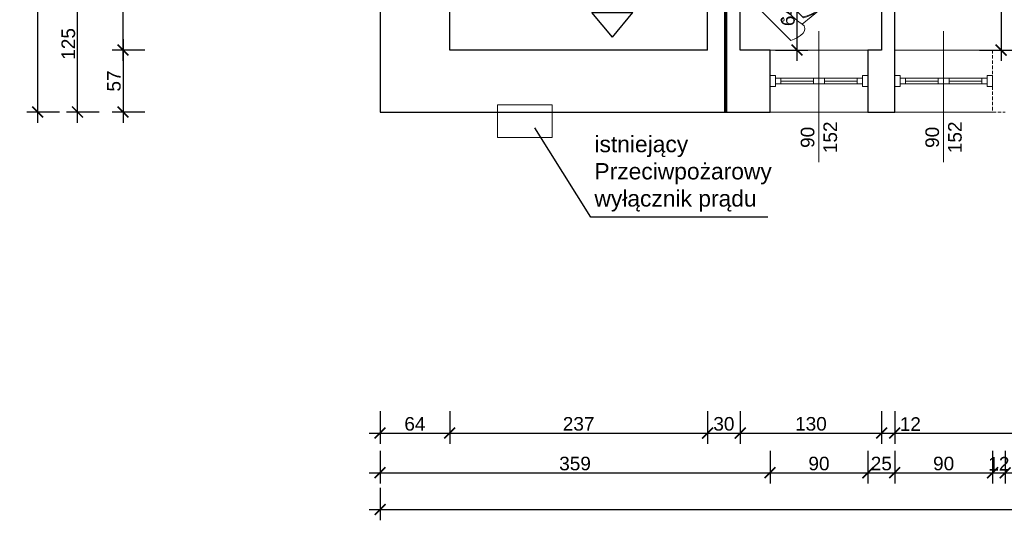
# Model space of a CAD drawing. Header units: millimetres. Extents: x 2709036 to 2756280, y 168165 to 192362.
# Tile 43 of 192: x 2713859 to 2714764, y 185385 to 185845. Entities that reach past the tile are written whole.
import ezdxf

# ---------------------------------------------------------------- set-up
doc = ezdxf.new("R2010")
doc.units = ezdxf.units.MM
doc.header["$MEASUREMENT"] = 0
doc.set_wipeout_variables(frame=1)
doc.linetypes.add('ACAD_ISO03W100', pattern=[30, 12, -18])
doc.linetypes.add('HIDDEN2', pattern=[4.7625, 3.175, -1.5875])
for name, color, linetype, lineweight in [('2 - LINIA WIDOKOWA', 251, 'Continuous', 13), ('__MAZ_EKSP_PROJ', 3, 'Continuous', 0), ('__MAZ_OPIS_STOLARKA', 7, 'Continuous', 0), ('__MAZ_SCHODY', 7, 'Continuous', 0), ('__MAZ_STOLARKA OKIENNA', 7, 'Continuous', 9), ('__MAZ_WYMIARY', 7, 'Continuous', 9), ('__MAZ_ŚCIANY ISTNIEJĄCE', 7, 'Continuous', 30), ('Meble i wyposażenie', 8, 'Continuous', 5)]:
    doc.layers.add(name, color=color, linetype=linetype, lineweight=lineweight)
doc.layers.add('6 - OPISY', color=7, linetype='Continuous')
doc.styles.add('Arial', font='arial.ttf')
doc.styles.add('Dimensions', font='arial.ttf')
doc.styles.get("Standard").update_dxf_attribs({"font": 'arial.ttf'})
doc.styles.add('styl1', font='arial.ttf')
doc.dimstyles.new('100', dxfattribs={"dimtxt": 10, "dimasz": 10, "dimexe": 18, "dimexo": 15, "dimgap": 9, "dimtad": 1, "dimdec": 1, "dimrnd": 0.5, "dimdsep": 46, "dimtxsty": 'Dimensions', "dimblk": 'ARCHTICK', "dimcen": 9, "dimdle": 10, "dimadec": 1, "dimazin": 2, "dimtfac": 1, "dimtdec": 4, "dimtofl": 0, "dimtmove": 2, "dimatfit": 3, "dimfxl": 1, "dimtolj": 1, "dimtzin": 0, "dimarcsym": 0})

# ---------------------------------------------------------------- blocks, each defined once
blk = doc.blocks.new('WC DP')
at = {"color": 0, "lineweight": -2, "ltscale": 14728.445072}
blk.add_wipeout([(-188.9, -40.9), (-202.4, -71.6), (-212.1, -103.8), (-218, -136.8), (-220, -170.4), (-214.9, -193.1), (-200.5, -211.4), (-179.6, -221.8), (-156.3, -222.3), (-117.6, -215.4), (-78.5, -210.5), (-39.3, -207.6), (0, -206.6), (39.3, -207.6), (78.5, -210.5), (117.6, -215.4), (156.3, -222.3), (179.6, -221.8), (200.5, -211.4), (214.9, -193.1), (220, -170.4), (218, -136.8), (212.1, -103.8), (202.4, -71.6), (188.9, -40.9)], dxfattribs=at).dxf.layer = 'Meble i wyposażenie'
at = {"layer": 'Meble i wyposażenie', "color": 0, "lineweight": -2}
for p, q in [((-202.4, -71.6), (-212.1, -103.8)), ((-188.9, -40.9), (-202.4, -71.6)), ((188.9, -40.9), (-188.9, -40.9)), ((202.4, -71.6), (188.9, -40.9)), ((212.1, -103.8), (202.4, -71.6)), ((-212.1, -103.8), (-218, -136.8)), ((218, -136.8), (212.1, -103.8))]:
    blk.add_line(p, q, dxfattribs=at)
blk.add_circle((0, -123.5), 15, dxfattribs=at)
at = {"color": 0, "lineweight": -2, "ltscale": 9083.641401}
blk.add_wipeout([(-122.1, -271.6), (122.1, -271.6), (143.3, -309.5), (160, -349.5), (171.9, -391.1), (179, -433.9), (156.3, -222.3), (117.6, -215.4), (78.5, -210.5), (39.3, -207.6), (0, -206.6), (-39.3, -207.6), (-78.5, -210.5), (-117.6, -215.4), (-156.3, -222.3), (-179, -433.9), (-171.9, -391.1), (-160, -349.5), (-143.3, -309.5)], dxfattribs=at).dxf.layer = 'Meble i wyposażenie'
at = {"layer": 'Meble i wyposażenie', "color": 0, "lineweight": -2}
for p, q in [((-218, -136.8), (-220, -170.4)), ((-220, -170.4), (-214.9, -193.1)), ((214.9, -193.1), (220, -170.4)), ((220, -170.4), (218, -136.8)), ((-214.9, -193.1), (-200.5, -211.4)), ((200.5, -211.4), (214.9, -193.1))]:
    blk.add_line(p, q, dxfattribs=at)
at = {"color": 0, "lineweight": -2, "ltscale": 8188.801298}
blk.add_wipeout([(123.5, -636.5), (149.4, -598.7), (165.6, -559.3), (176, -518.3), (180.5, -476.2), (179, -433.9), (171.6, -389.9), (159, -347), (141.5, -306), (117.1, -263.7), (-117.1, -263.7), (-141.5, -306), (-159, -347), (-171.6, -389.9), (-179, -433.9), (-180.5, -476.2), (-176, -518.3), (-165.6, -559.3), (-149.4, -598.7), (-123.5, -636.5), (-88, -665.9), (-45.7, -684.5), (0, -690.9), (45.7, -684.5), (88, -665.9)], dxfattribs=at).dxf.layer = 'Meble i wyposażenie'
at = {"layer": 'Meble i wyposażenie', "color": 0, "lineweight": -2}
for p, q in [((-200.5, -211.4), (-179.6, -221.8)), ((-179.6, -221.8), (-156.3, -222.3)), ((-156.3, -222.3), (-179, -433.9)), ((156.3, -222.3), (179.6, -221.8)), ((179, -433.9), (156.3, -222.3)), ((179.6, -221.8), (200.5, -211.4)), ((-160, -349.5), (-171.9, -391.1)), ((-151.5, -349.7), (-163.8, -391.6)), ((-143.3, -309.5), (-160, -349.5)), ((-134.3, -309.5), (-151.5, -349.7)), ((-122.1, -271.6), (-143.3, -309.5)), ((-112.5, -271.6), (-134.3, -309.5)), ((122.1, -271.6), (-122.1, -271.6)), ((134.3, -309.5), (112.5, -271.6)), ((143.3, -309.5), (122.1, -271.6)), ((151.5, -349.7), (134.3, -309.5)), ((160, -349.5), (143.3, -309.5)), ((163.8, -391.6), (151.5, -349.7)), ((171.9, -391.1), (160, -349.5)), ((-179, -433.9), (-180.6, -476.2)), ((-171.9, -391.1), (-179, -433.9)), ((-171, -434.7), (-172.5, -475.9)), ((-163.8, -391.6), (-171, -434.7)), ((171, -434.7), (163.8, -391.6)), ((172.5, -475.9), (171, -434.7)), ((179, -433.9), (171.9, -391.1)), ((180.6, -476.2), (179, -433.9)), ((-180.6, -476.2), (-176.1, -518.3)), ((-176.1, -518.3), (-165.7, -559.3)), ((-172.5, -475.9), (-168.1, -516.9)), ((-168.1, -516.9), (-158, -556.8)), ((158, -556.8), (168.1, -516.9)), ((165.7, -559.3), (176.1, -518.3)), ((168.1, -516.9), (172.5, -475.9)), ((176.1, -518.3), (180.6, -476.2)), ((-165.7, -559.3), (-149.5, -598.5)), ((-158, -556.8), (-142.3, -594.9)), ((-149.5, -598.5), (-123.5, -636.5)), ((-142.3, -594.9), (-117.5, -631.1)), ((-117.5, -631.1), (-83.7, -659.1)), ((83.7, -659.1), (117.5, -631.1)), ((117.5, -631.1), (142.3, -594.9)), ((123.5, -636.5), (149.5, -598.5)), ((142.3, -594.9), (158, -556.8)), ((149.5, -598.5), (165.7, -559.3)), ((-123.5, -636.5), (-88, -665.9)), ((-88, -665.9), (-45.7, -684.5)), ((-83.7, -659.1), (-43.5, -676.8)), ((-45.7, -684.5), (0, -690.9)), ((-43.5, -676.8), (0, -682.8)), ((0, -682.8), (43.5, -676.8)), ((0, -690.9), (45.7, -684.5)), ((43.5, -676.8), (83.7, -659.1)), ((45.7, -684.5), (88, -665.9)), ((88, -665.9), (123.5, -636.5))]:
    blk.add_line(p, q, dxfattribs=at)
blk.add_ellipse((0, -988.7), major_axis=(785, 0), ratio=0.9963, start_param=1.370375, end_param=1.771221, dxfattribs=at)
blk = doc.blocks.new('*U10')
at = {"layer": '6 - OPISY'}
for p, q in [((-12.5, 15), (12.5, 15)), ((0, 0), (-12.5, 15)), ((0, 0), (12.5, 15))]:
    blk.add_line(p, q, dxfattribs=at)
blk.add_attdef('KOTAWYS', (5, 25), '', height=10, dxfattribs=at)
blk = doc.blocks.new('_ArchTick')
at = {"color": 0, "linetype": 'ByBlock', "const_width": 0.15}
blk.add_lwpolyline([(-0.5, -0.5), (0.5, 0.5)], dxfattribs=at)
blk = doc.blocks.new('*D155')
at = {"layer": '__MAZ_WYMIARY', "color": 0, "lineweight": -2}
for p, q in [((2714190.68, 185415.16), (2714190.68, 185385.16)), ((2716989.68, 185415.16), (2716989.68, 185385.16)), ((2714180.68, 185395.16), (2716999.68, 185395.16))]:
    blk.add_line(p, q, dxfattribs=at)
at = {"layer": 'Defpoints', "color": 0, "lineweight": 30}
for p in [(2714190.68, 185760.55), (2716989.68, 185760.55), (2716989.68, 185395.16)]:
    blk.add_point(p, dxfattribs=at)
at = {"layer": '__MAZ_WYMIARY', "color": 0, "lineweight": -2, "xscale": 10, "yscale": 10, "zscale": 10, "rotation": 180}
blk.add_blockref('_ArchTick', (2714190.68, 185395.16), dxfattribs=at)
at = {"layer": '__MAZ_WYMIARY', "color": 0, "lineweight": -2, "xscale": 10, "yscale": 10, "zscale": 10}
blk.add_blockref('_ArchTick', (2716989.68, 185395.16), dxfattribs=at)
at = {"layer": '__MAZ_WYMIARY', "color": 0, "lineweight": 5, "insert": (2715590.18, 185403.55), "char_height": 12.5, "attachment_point": 5, "style": 'Arial'}
blk.add_mtext('\\A1;2799', dxfattribs=at)
blk = doc.blocks.new('*D167')
at = {"layer": '__MAZ_WYMIARY', "color": 0, "lineweight": -2}
for p, q in [((2714190.68, 185485.39), (2714190.68, 185455.39)), ((2714254.68, 185485.39), (2714254.68, 185455.39)), ((2714180.68, 185465.39), (2714264.68, 185465.39))]:
    blk.add_line(p, q, dxfattribs=at)
at = {"layer": 'Defpoints', "color": 0, "lineweight": 30}
for p in [(2714254.68, 185817.55), (2714190.68, 185760.55), (2714254.68, 185465.39)]:
    blk.add_point(p, dxfattribs=at)
at = {"layer": '__MAZ_WYMIARY', "color": 0, "lineweight": -2, "xscale": 10, "yscale": 10, "zscale": 10, "rotation": 180}
blk.add_blockref('_ArchTick', (2714190.68, 185465.39), dxfattribs=at)
at = {"layer": '__MAZ_WYMIARY', "color": 0, "lineweight": -2, "xscale": 10, "yscale": 10, "zscale": 10}
blk.add_blockref('_ArchTick', (2714254.68, 185465.39), dxfattribs=at)
at = {"layer": '__MAZ_WYMIARY', "color": 0, "lineweight": 5, "insert": (2714222.68, 185473.78), "char_height": 12.5, "attachment_point": 5, "style": 'Arial'}
blk.add_mtext('\\A1;64', dxfattribs=at)
blk = doc.blocks.new('*D168')
at = {"layer": '__MAZ_WYMIARY', "color": 0, "lineweight": -2}
for p, q in [((2714254.68, 185485.39), (2714254.68, 185455.39)), ((2714491.68, 185485.39), (2714491.68, 185455.39)), ((2714244.68, 185465.39), (2714501.68, 185465.39))]:
    blk.add_line(p, q, dxfattribs=at)
at = {"layer": 'Defpoints', "color": 0, "lineweight": 30}
for p in [(2714254.68, 185817.55), (2714491.68, 185817.55), (2714491.68, 185465.39)]:
    blk.add_point(p, dxfattribs=at)
at = {"layer": '__MAZ_WYMIARY', "color": 0, "lineweight": -2, "xscale": 10, "yscale": 10, "zscale": 10, "rotation": 180}
blk.add_blockref('_ArchTick', (2714254.68, 185465.39), dxfattribs=at)
at = {"layer": '__MAZ_WYMIARY', "color": 0, "lineweight": -2, "xscale": 10, "yscale": 10, "zscale": 10}
blk.add_blockref('_ArchTick', (2714491.68, 185465.39), dxfattribs=at)
at = {"layer": '__MAZ_WYMIARY', "color": 0, "lineweight": 5, "insert": (2714373.18, 185473.78), "char_height": 12.5, "attachment_point": 5, "style": 'Arial'}
blk.add_mtext('\\A1;237', dxfattribs=at)
blk = doc.blocks.new('*D169')
at = {"layer": '__MAZ_WYMIARY', "color": 0, "lineweight": -2}
for p, q in [((2714491.68, 185485.39), (2714491.68, 185455.39)), ((2714521.68, 185485.39), (2714521.68, 185455.39)), ((2714481.68, 185465.39), (2714531.68, 185465.39))]:
    blk.add_line(p, q, dxfattribs=at)
at = {"layer": 'Defpoints', "color": 0, "lineweight": 30}
for p in [(2714491.68, 185817.55), (2714521.68, 185817.55), (2714521.68, 185465.39)]:
    blk.add_point(p, dxfattribs=at)
at = {"layer": '__MAZ_WYMIARY', "color": 0, "lineweight": -2, "xscale": 10, "yscale": 10, "zscale": 10, "rotation": 180}
blk.add_blockref('_ArchTick', (2714491.68, 185465.39), dxfattribs=at)
at = {"layer": '__MAZ_WYMIARY', "color": 0, "lineweight": -2, "xscale": 10, "yscale": 10, "zscale": 10}
blk.add_blockref('_ArchTick', (2714521.68, 185465.39), dxfattribs=at)
at = {"layer": '__MAZ_WYMIARY', "color": 0, "lineweight": 5, "insert": (2714506.68, 185473.78), "char_height": 12.5, "attachment_point": 5, "style": 'Arial'}
blk.add_mtext('\\A1;30', dxfattribs=at)
blk = doc.blocks.new('*D170')
at = {"layer": '__MAZ_WYMIARY', "color": 0, "lineweight": -2}
for p, q in [((2714521.68, 185485.39), (2714521.68, 185455.39)), ((2714651.68, 185485.39), (2714651.68, 185455.39)), ((2714511.68, 185465.39), (2714661.68, 185465.39))]:
    blk.add_line(p, q, dxfattribs=at)
at = {"layer": 'Defpoints', "color": 0, "lineweight": 30}
for p in [(2714521.68, 185817.55), (2714651.68, 185817.55), (2714651.68, 185465.39)]:
    blk.add_point(p, dxfattribs=at)
at = {"layer": '__MAZ_WYMIARY', "color": 0, "lineweight": -2, "xscale": 10, "yscale": 10, "zscale": 10, "rotation": 180}
blk.add_blockref('_ArchTick', (2714521.68, 185465.39), dxfattribs=at)
at = {"layer": '__MAZ_WYMIARY', "color": 0, "lineweight": -2, "xscale": 10, "yscale": 10, "zscale": 10}
blk.add_blockref('_ArchTick', (2714651.68, 185465.39), dxfattribs=at)
at = {"layer": '__MAZ_WYMIARY', "color": 0, "lineweight": 5, "insert": (2714586.68, 185473.78), "char_height": 12.5, "attachment_point": 5, "style": 'Arial'}
blk.add_mtext('\\A1;130', dxfattribs=at)
blk = doc.blocks.new('*D171')
at = {"layer": '__MAZ_WYMIARY', "color": 0, "lineweight": -2}
for p, q in [((2714663.68, 185485.39), (2714663.68, 185455.39)), ((2715011.83, 185485.39), (2715011.83, 185455.39)), ((2714653.68, 185465.39), (2715021.83, 185465.39))]:
    blk.add_line(p, q, dxfattribs=at)
at = {"layer": 'Defpoints', "color": 0, "lineweight": 30}
for p in [(2715011.83, 185840.37), (2714663.68, 185817.55), (2715011.83, 185465.39)]:
    blk.add_point(p, dxfattribs=at)
at = {"layer": '__MAZ_WYMIARY', "color": 0, "lineweight": -2, "xscale": 10, "yscale": 10, "zscale": 10, "rotation": 180}
blk.add_blockref('_ArchTick', (2714663.68, 185465.39), dxfattribs=at)
at = {"layer": '__MAZ_WYMIARY', "color": 0, "lineweight": -2, "xscale": 10, "yscale": 10, "zscale": 10}
blk.add_blockref('_ArchTick', (2715011.83, 185465.39), dxfattribs=at)
at = {"layer": '__MAZ_WYMIARY', "color": 0, "lineweight": 5, "insert": (2714837.76, 185473.78), "char_height": 12.5, "attachment_point": 5, "style": 'Arial'}
blk.add_mtext('\\A1;348', dxfattribs=at)
blk = doc.blocks.new('*D192')
at = {"layer": '__MAZ_WYMIARY', "color": 0, "lineweight": -2}
for p, q in [((2714651.68, 185485.39), (2714651.68, 185455.39)), ((2714663.68, 185485.39), (2714663.68, 185455.39)), ((2714641.68, 185465.39), (2714673.68, 185465.39))]:
    blk.add_line(p, q, dxfattribs=at)
at = {"layer": 'Defpoints', "color": 0, "lineweight": 30}
for p in [(2714651.68, 185817.55), (2714663.68, 185817.55), (2714663.68, 185465.39)]:
    blk.add_point(p, dxfattribs=at)
at = {"layer": '__MAZ_WYMIARY', "color": 0, "lineweight": -2, "xscale": 10, "yscale": 10, "zscale": 10, "rotation": 180}
blk.add_blockref('_ArchTick', (2714651.68, 185465.39), dxfattribs=at)
at = {"layer": '__MAZ_WYMIARY', "color": 0, "lineweight": -2, "xscale": 10, "yscale": 10, "zscale": 10}
blk.add_blockref('_ArchTick', (2714663.68, 185465.39), dxfattribs=at)
at = {"layer": '__MAZ_WYMIARY', "color": 0, "lineweight": 5, "insert": (2714678.07, 185473.67), "char_height": 12.5, "attachment_point": 5, "style": 'Arial'}
blk.add_mtext('\\A1;12', dxfattribs=at)
blk = doc.blocks.new('*D195')
at = {"layer": '__MAZ_WYMIARY', "color": 0, "lineweight": -2}
for p, q in [((2714190.68, 185448.92), (2714190.68, 185418.92)), ((2714549.09, 185448.92), (2714549.09, 185418.92)), ((2714180.68, 185428.92), (2714559.09, 185428.92))]:
    blk.add_line(p, q, dxfattribs=at)
at = {"layer": 'Defpoints', "color": 0, "lineweight": 30}
for p in [(2714190.68, 185760.55), (2714549.09, 185760.55), (2714549.09, 185428.92)]:
    blk.add_point(p, dxfattribs=at)
at = {"layer": '__MAZ_WYMIARY', "color": 0, "lineweight": -2, "xscale": 10, "yscale": 10, "zscale": 10, "rotation": 180}
blk.add_blockref('_ArchTick', (2714190.68, 185428.92), dxfattribs=at)
at = {"layer": '__MAZ_WYMIARY', "color": 0, "lineweight": -2, "xscale": 10, "yscale": 10, "zscale": 10}
blk.add_blockref('_ArchTick', (2714549.09, 185428.92), dxfattribs=at)
at = {"layer": '__MAZ_WYMIARY', "color": 0, "lineweight": 5, "insert": (2714369.89, 185437.3), "char_height": 12.5, "attachment_point": 5, "style": 'Arial'}
blk.add_mtext('\\A1;359', dxfattribs=at)
blk = doc.blocks.new('*D196')
at = {"layer": '__MAZ_WYMIARY', "color": 0, "lineweight": -2}
for p, q in [((2714549.09, 185448.92), (2714549.09, 185418.92)), ((2714639.09, 185448.92), (2714639.09, 185418.92)), ((2714539.09, 185428.92), (2714649.09, 185428.92))]:
    blk.add_line(p, q, dxfattribs=at)
at = {"layer": 'Defpoints', "color": 0, "lineweight": 30}
for p in [(2714549.09, 185760.55), (2714639.09, 185760.55), (2714639.09, 185428.92)]:
    blk.add_point(p, dxfattribs=at)
at = {"layer": '__MAZ_WYMIARY', "color": 0, "lineweight": -2, "xscale": 10, "yscale": 10, "zscale": 10, "rotation": 180}
blk.add_blockref('_ArchTick', (2714549.09, 185428.92), dxfattribs=at)
at = {"layer": '__MAZ_WYMIARY', "color": 0, "lineweight": -2, "xscale": 10, "yscale": 10, "zscale": 10}
blk.add_blockref('_ArchTick', (2714639.09, 185428.92), dxfattribs=at)
at = {"layer": '__MAZ_WYMIARY', "color": 0, "lineweight": 5, "insert": (2714594.09, 185437.3), "char_height": 12.5, "attachment_point": 5, "style": 'Arial'}
blk.add_mtext('\\A1;90', dxfattribs=at)
blk = doc.blocks.new('*D197')
at = {"layer": '__MAZ_WYMIARY', "color": 0, "lineweight": -2}
for p, q in [((2714639.09, 185448.92), (2714639.09, 185418.92)), ((2714663.68, 185448.92), (2714663.68, 185418.92)), ((2714629.09, 185428.92), (2714673.68, 185428.92))]:
    blk.add_line(p, q, dxfattribs=at)
at = {"layer": 'Defpoints', "color": 0, "lineweight": 30}
for p in [(2714639.09, 185760.49), (2714663.68, 185760.55), (2714663.68, 185428.92)]:
    blk.add_point(p, dxfattribs=at)
at = {"layer": '__MAZ_WYMIARY', "color": 0, "lineweight": -2, "xscale": 10, "yscale": 10, "zscale": 10, "rotation": 180}
blk.add_blockref('_ArchTick', (2714639.09, 185428.92), dxfattribs=at)
at = {"layer": '__MAZ_WYMIARY', "color": 0, "lineweight": -2, "xscale": 10, "yscale": 10, "zscale": 10}
blk.add_blockref('_ArchTick', (2714663.68, 185428.92), dxfattribs=at)
at = {"layer": '__MAZ_WYMIARY', "color": 0, "lineweight": 5, "insert": (2714651.39, 185437.3), "char_height": 12.5, "attachment_point": 5, "style": 'Arial'}
blk.add_mtext('\\A1;25', dxfattribs=at)
blk = doc.blocks.new('*D198')
at = {"layer": '__MAZ_WYMIARY', "color": 0, "lineweight": -2}
for p, q in [((2714663.68, 185448.92), (2714663.68, 185418.92)), ((2714753.68, 185448.92), (2714753.68, 185418.92)), ((2714653.68, 185428.92), (2714763.68, 185428.92))]:
    blk.add_line(p, q, dxfattribs=at)
at = {"layer": 'Defpoints', "color": 0, "lineweight": 30}
for p in [(2714663.68, 185760.49), (2714753.68, 185760.49), (2714753.68, 185428.92)]:
    blk.add_point(p, dxfattribs=at)
at = {"layer": '__MAZ_WYMIARY', "color": 0, "lineweight": -2, "xscale": 10, "yscale": 10, "zscale": 10, "rotation": 180}
blk.add_blockref('_ArchTick', (2714663.68, 185428.92), dxfattribs=at)
at = {"layer": '__MAZ_WYMIARY', "color": 0, "lineweight": -2, "xscale": 10, "yscale": 10, "zscale": 10}
blk.add_blockref('_ArchTick', (2714753.68, 185428.92), dxfattribs=at)
at = {"layer": '__MAZ_WYMIARY', "color": 0, "lineweight": 5, "insert": (2714708.68, 185437.3), "char_height": 12.5, "attachment_point": 5, "style": 'Arial'}
blk.add_mtext('\\A1;90', dxfattribs=at)
blk = doc.blocks.new('*D199')
at = {"layer": '__MAZ_WYMIARY', "color": 0, "lineweight": -2}
for p, q in [((2714753.68, 185448.92), (2714753.68, 185418.92)), ((2714765.2, 185448.92), (2714765.2, 185418.92)), ((2714743.68, 185428.92), (2714775.2, 185428.92))]:
    blk.add_line(p, q, dxfattribs=at)
at = {"layer": 'Defpoints', "color": 0, "lineweight": 30}
for p in [(2714753.68, 185760.55), (2714765.2, 185760.55), (2714765.2, 185428.92)]:
    blk.add_point(p, dxfattribs=at)
at = {"layer": '__MAZ_WYMIARY', "color": 0, "lineweight": -2, "xscale": 10, "yscale": 10, "zscale": 10, "rotation": 180}
blk.add_blockref('_ArchTick', (2714753.68, 185428.92), dxfattribs=at)
at = {"layer": '__MAZ_WYMIARY', "color": 0, "lineweight": -2, "xscale": 10, "yscale": 10, "zscale": 10}
blk.add_blockref('_ArchTick', (2714765.2, 185428.92), dxfattribs=at)
at = {"layer": '__MAZ_WYMIARY', "color": 0, "lineweight": 5, "insert": (2714759.44, 185437.19), "char_height": 12.5, "attachment_point": 5, "style": 'Arial'}
blk.add_mtext('\\A1;12', dxfattribs=at)
blk = doc.blocks.new('*D200')
at = {"layer": '__MAZ_WYMIARY', "color": 0, "lineweight": -2}
for p, q in [((2714765.2, 185448.92), (2714765.2, 185418.92)), ((2714855.2, 185448.92), (2714855.2, 185418.92)), ((2714755.2, 185428.92), (2714865.2, 185428.92))]:
    blk.add_line(p, q, dxfattribs=at)
at = {"layer": 'Defpoints', "color": 0, "lineweight": 30}
for p in [(2714765.2, 185760.55), (2714855.2, 185760.55), (2714855.2, 185428.92)]:
    blk.add_point(p, dxfattribs=at)
at = {"layer": '__MAZ_WYMIARY', "color": 0, "lineweight": -2, "xscale": 10, "yscale": 10, "zscale": 10, "rotation": 180}
blk.add_blockref('_ArchTick', (2714765.2, 185428.92), dxfattribs=at)
at = {"layer": '__MAZ_WYMIARY', "color": 0, "lineweight": -2, "xscale": 10, "yscale": 10, "zscale": 10}
blk.add_blockref('_ArchTick', (2714855.2, 185428.92), dxfattribs=at)
at = {"layer": '__MAZ_WYMIARY', "color": 0, "lineweight": 5, "insert": (2714810.2, 185437.3), "char_height": 12.5, "attachment_point": 5, "style": 'Arial'}
blk.add_mtext('\\A1;90', dxfattribs=at)
blk = doc.blocks.new('*D309')
at = {"layer": '__MAZ_WYMIARY', "color": 0, "lineweight": -2}
for p, q in [((2714573.99, 185807.55), (2714573.99, 185890.87)), ((2714553.99, 185880.87), (2714583.99, 185880.87)), ((2714553.99, 185817.55), (2714583.99, 185817.55))]:
    blk.add_line(p, q, dxfattribs=at)
at = {"layer": 'Defpoints', "color": 0, "lineweight": 30}
for p in [(2714521.68, 185880.87), (2714573.99, 185880.87), (2714521.68, 185817.55)]:
    blk.add_point(p, dxfattribs=at)
at = {"layer": '__MAZ_WYMIARY', "color": 0, "lineweight": -2, "xscale": 10, "yscale": 10, "zscale": 10}
for p, rotation in [((2714573.99, 185880.87), 90), ((2714573.99, 185817.55), 270)]:
    blk.add_blockref('_ArchTick', p, dxfattribs=dict(at, rotation=rotation))
at = {"layer": '__MAZ_WYMIARY', "color": 0, "lineweight": 5, "insert": (2714565.61, 185849.21), "char_height": 12.5, "attachment_point": 5, "rotation": 90, "style": 'Arial'}
blk.add_mtext('\\A1;64', dxfattribs=at)
blk = doc.blocks.new('*D324')
at = {"layer": '__MAZ_WYMIARY', "color": 0, "lineweight": -2}
for p, q in [((2713954.41, 185827.55), (2713954.41, 185750.55)), ((2713974.41, 185817.55), (2713944.41, 185817.55)), ((2713974.41, 185760.55), (2713944.41, 185760.55))]:
    blk.add_line(p, q, dxfattribs=at)
at = {"layer": 'Defpoints', "color": 0, "lineweight": 30}
for p in [(2714254.68, 185817.55), (2713954.41, 185760.55), (2714254.68, 185760.55)]:
    blk.add_point(p, dxfattribs=at)
at = {"layer": '__MAZ_WYMIARY', "color": 0, "lineweight": -2, "xscale": 10, "yscale": 10, "zscale": 10}
for p, rotation in [((2713954.41, 185817.55), 90), ((2713954.41, 185760.55), 270)]:
    blk.add_blockref('_ArchTick', p, dxfattribs=dict(at, rotation=rotation))
at = {"layer": '__MAZ_WYMIARY', "color": 0, "lineweight": 5, "insert": (2713946.05, 185789.05), "char_height": 12.5, "attachment_point": 5, "rotation": 90, "style": 'Arial'}
blk.add_mtext('\\A1;57', dxfattribs=at)
blk = doc.blocks.new('*D325')
at = {"layer": '__MAZ_WYMIARY', "color": 0, "lineweight": -2}
for p, q in [((2713954.41, 185807.55), (2713954.41, 186383.55)), ((2713974.41, 186373.55), (2713944.41, 186373.55)), ((2713974.41, 185817.55), (2713944.41, 185817.55))]:
    blk.add_line(p, q, dxfattribs=at)
at = {"layer": 'Defpoints', "color": 0, "lineweight": 30}
for p in [(2713954.41, 186373.55), (2714254.68, 186373.55), (2714254.68, 185817.55)]:
    blk.add_point(p, dxfattribs=at)
at = {"layer": '__MAZ_WYMIARY', "color": 0, "lineweight": -2, "xscale": 10, "yscale": 10, "zscale": 10}
for p, rotation in [((2713954.41, 186373.55), 90), ((2713954.41, 185817.55), 270)]:
    blk.add_blockref('_ArchTick', p, dxfattribs=dict(at, rotation=rotation))
at = {"layer": '__MAZ_WYMIARY', "color": 0, "lineweight": 5, "insert": (2713946.02, 186095.55), "char_height": 12.5, "attachment_point": 5, "rotation": 90, "style": 'Arial'}
blk.add_mtext('\\A1;556', dxfattribs=at)
blk = doc.blocks.new('*D331')
at = {"layer": '__MAZ_WYMIARY', "color": 0, "lineweight": -2}
for p, q in [((2713912.56, 185750.55), (2713912.56, 185895.8)), ((2713932.56, 185885.8), (2713902.56, 185885.8)), ((2713932.56, 185760.55), (2713902.56, 185760.55))]:
    blk.add_line(p, q, dxfattribs=at)
at = {"layer": 'Defpoints', "color": 0, "lineweight": 30}
for p in [(2713912.56, 185885.8), (2714190.68, 185885.8), (2714190.68, 185760.55)]:
    blk.add_point(p, dxfattribs=at)
at = {"layer": '__MAZ_WYMIARY', "color": 0, "lineweight": -2, "xscale": 10, "yscale": 10, "zscale": 10}
for p, rotation in [((2713912.56, 185885.8), 90), ((2713912.56, 185760.55), 270)]:
    blk.add_blockref('_ArchTick', p, dxfattribs=dict(at, rotation=rotation))
at = {"layer": '__MAZ_WYMIARY', "color": 0, "lineweight": 5, "insert": (2713904.18, 185823.17), "char_height": 12.5, "attachment_point": 5, "rotation": 90, "style": 'Arial'}
blk.add_mtext('\\A1;125', dxfattribs=at)
blk = doc.blocks.new('*D342')
at = {"layer": '__MAZ_WYMIARY', "color": 0, "lineweight": -2}
for p, q in [((2713876.01, 185750.55), (2713876.01, 187064.55)), ((2713896.01, 187054.55), (2713866.01, 187054.55)), ((2713896.01, 185760.55), (2713866.01, 185760.55))]:
    blk.add_line(p, q, dxfattribs=at)
at = {"layer": 'Defpoints', "color": 0, "lineweight": 30}
for p in [(2713876.01, 187054.55), (2714190.68, 187054.55), (2714190.68, 185760.55)]:
    blk.add_point(p, dxfattribs=at)
at = {"layer": '__MAZ_WYMIARY', "color": 0, "lineweight": -2, "xscale": 10, "yscale": 10, "zscale": 10}
for p, rotation in [((2713876.01, 187054.55), 90), ((2713876.01, 185760.55), 270)]:
    blk.add_blockref('_ArchTick', p, dxfattribs=dict(at, rotation=rotation))
at = {"layer": '__MAZ_WYMIARY', "color": 0, "lineweight": 5, "insert": (2713867.63, 186407.55), "char_height": 12.5, "attachment_point": 5, "rotation": 90, "style": 'Arial'}
blk.add_mtext('\\A1;1294', dxfattribs=at)
blk = doc.blocks.new('*D659')
at = {"layer": '__MAZ_WYMIARY', "color": 0, "lineweight": -2}
for p, q in [((2714761.53, 186055.78), (2714761.53, 185807.55)), ((2714741.53, 186045.78), (2714771.53, 186045.78)), ((2714741.53, 185817.55), (2714771.53, 185817.55))]:
    blk.add_line(p, q, dxfattribs=at)
at = {"layer": 'Defpoints', "color": 0, "lineweight": 30}
for p in [(2714663.68, 186045.78), (2714663.68, 185817.55), (2714761.53, 185817.55)]:
    blk.add_point(p, dxfattribs=at)
at = {"layer": '__MAZ_WYMIARY', "color": 0, "lineweight": -2, "xscale": 10, "yscale": 10, "zscale": 10}
for p, rotation in [((2714761.53, 186045.78), 90), ((2714761.53, 185817.55), 270)]:
    blk.add_blockref('_ArchTick', p, dxfattribs=dict(at, rotation=rotation))
at = {"layer": '__MAZ_WYMIARY', "color": 0, "lineweight": 5, "insert": (2714753.15, 185931.66), "char_height": 12.5, "attachment_point": 5, "rotation": 90, "style": 'Arial'}
blk.add_mtext('\\A1;228', dxfattribs=at)

msp = doc.modelspace()

# ---------------------------------------------------------------- linework, layer by layer
at = {"color": 7, "lineweight": -3}
for p, q in [((2714384.3, 185663.99), (2714332.92, 185746.07)), ((2714547.09, 185663.99), (2714384.3, 185663.99))]:
    msp.add_line(p, q, dxfattribs=at)
at = {"layer": '2 - LINIA WIDOKOWA', "color": 1, "linetype": 'Continuous', "ltscale": 5}
msp.add_lwpolyline([(2714348.72, 185737.07), (2714298.72, 185737.07), (2714298.72, 185767.07), (2714348.72, 185767.07)], close=True, dxfattribs=at)
at = {"layer": '__MAZ_EKSP_PROJ', "linetype": 'ACAD_ISO03W100', "const_width": 3}
msp.add_lwpolyline([(2714508.27, 185760.55), (2714508.27, 186388.05), (2714190.68, 186388.05)], dxfattribs=at)
at = {"layer": '__MAZ_OPIS_STOLARKA', "color": 252}
for points in [[(2714594.09, 185714.54), (2714594.09, 185834.76)], [(2714708.68, 185714.54), (2714708.68, 185834.76)]]:
    msp.add_lwpolyline(points, dxfattribs=at)
at = {"layer": '__MAZ_SCHODY', "color": 252, "linetype": 'HIDDEN2', "lineweight": 5}
for p, q in [((2714639.09, 185817.55), (2714549.09, 185817.55)), ((2714753.68, 185817.55), (2714663.68, 185817.55)), ((2714753.68, 185817.55), (2714753.68, 185760.55)), ((2714765.2, 185817.55), (2714753.68, 185817.55)), ((2714549.09, 185760.55), (2714639.09, 185760.55)), ((2714663.68, 185760.55), (2714753.68, 185760.55)), ((2714753.68, 185760.55), (2714765.2, 185760.55))]:
    msp.add_line(p, q, dxfattribs=at)
at = {"layer": '__MAZ_STOLARKA OKIENNA', "color": 252, "linetype": 'Continuous'}
for p, q in [((2714549.09, 185817.55), (2714639.09, 185817.55)), ((2714663.68, 185817.55), (2714753.68, 185817.55)), ((2714559.09, 185786.55), (2714559.09, 185791.55)), ((2714559.09, 185789.05), (2714589.09, 185789.05)), ((2714589.09, 185786.55), (2714589.09, 185791.55)), ((2714599.09, 185786.55), (2714599.09, 185791.55)), ((2714629.09, 185789.05), (2714599.09, 185789.05)), ((2714629.09, 185786.55), (2714629.09, 185791.55)), ((2714673.68, 185786.55), (2714673.68, 185791.55)), ((2714673.68, 185789.05), (2714703.68, 185789.05)), ((2714703.68, 185786.55), (2714703.68, 185791.55)), ((2714713.68, 185786.55), (2714713.68, 185791.55)), ((2714743.68, 185789.05), (2714713.68, 185789.05)), ((2714743.68, 185786.55), (2714743.68, 185791.55)), ((2714549.09, 185760.55), (2714639.09, 185760.55)), ((2714663.68, 185760.55), (2714753.68, 185760.55))]:
    msp.add_line(p, q, dxfattribs=at)
for points in [[(2714554.09, 185794.05), (2714549.09, 185794.05), (2714549.09, 185784.05), (2714554.09, 185784.05)], [(2714634.09, 185794.05), (2714639.09, 185794.05), (2714639.09, 185784.05), (2714634.09, 185784.05)], [(2714668.68, 185794.05), (2714663.68, 185794.05), (2714663.68, 185784.05), (2714668.68, 185784.05)], [(2714748.68, 185794.05), (2714753.68, 185794.05), (2714753.68, 185784.05), (2714748.68, 185784.05)], [(2714554.09, 185786.55), (2714554.09, 185791.55), (2714594.09, 185791.55), (2714594.09, 185786.55)], [(2714634.09, 185786.55), (2714634.09, 185791.55), (2714594.09, 185791.55), (2714594.09, 185786.55)], [(2714668.68, 185786.55), (2714668.68, 185791.55), (2714708.68, 185791.55), (2714708.68, 185786.55)], [(2714748.68, 185786.55), (2714748.68, 185791.55), (2714708.68, 185791.55), (2714708.68, 185786.55)]]:
    msp.add_lwpolyline(points, close=True, dxfattribs=at)
at = {"layer": '__MAZ_ŚCIANY ISTNIEJĄCE', "color": 252, "ltscale": 15}
for p, q in [((2714491.68, 185817.55), (2714491.68, 186205.58)), ((2714663.68, 185760.55), (2714663.68, 186045.78)), ((2714651.68, 186031.04), (2714651.68, 185817.55)), ((2714190.68, 185885.8), (2714190.68, 185760.55)), ((2714254.68, 185817.55), (2714254.68, 185885.8)), ((2714521.68, 185817.55), (2714521.68, 185880.87)), ((2714491.68, 185817.55), (2714254.68, 185817.55)), ((2714549.09, 185817.55), (2714521.68, 185817.55)), ((2714549.09, 185760.55), (2714549.09, 185817.55)), ((2714639.09, 185817.55), (2714639.09, 185760.55)), ((2714651.68, 185817.55), (2714639.09, 185817.55)), ((2714190.68, 185760.55), (2714549.09, 185760.55)), ((2714639.09, 185760.55), (2714663.68, 185760.55))]:
    msp.add_line(p, q, dxfattribs=at)

# ---------------------------------------------------------------- block references
at = {"layer": '6 - OPISY', "color": 252, "xscale": 1.5, "yscale": 1.5, "zscale": 1.5}
msp.add_blockref('*U10', (2714404.21, 185829.47), dxfattribs=at).add_auto_attribs({'KOTAWYS': '-1,33'})

# ---------------------------------------------------------------- texts
at = {"layer": '6 - OPISY', "color": 7, "insert": (2714547.18, 185738.59), "char_height": 15, "attachment_point": 3}
msp.add_mtext_dynamic_manual_height_columns('\\pxql;{\\C7;istniejący Przeciwpożarowy \\Pwyłącznik prądu }', width=159.4655, gutter_width=12.5, heights=[61.2], dxfattribs=at)
at = {"layer": '__MAZ_OPIS_STOLARKA', "color": 252, "char_height": 12.5, "width": 38.3096, "attachment_point": 5, "rotation": 90, "style": 'styl1'}
for insert in [(2714594.09, 185737.26), (2714708.68, 185737.26)]:
    msp.add_mtext('90\\P152', dxfattribs=dict(at, insert=insert))

# ---------------------------------------------------------------- dimensions: what is measured, and where the dimension line sits
at = {"layer": '__MAZ_WYMIARY', "color": 252, "lineweight": 5}
for base, p1, p2, picture, middle in [((2713876.01, 187054.55), (2714190.68, 185760.55), (2714190.68, 187054.55), '*D342', (2713867.63, 186407.55)), ((2713954.41, 186373.55), (2714254.68, 185817.55), (2714254.68, 186373.55), '*D325', (2713946.02, 186095.55)), ((2714761.53, 185817.55), (2714663.68, 186045.78), (2714663.68, 185817.55), '*D659', (2714753.15, 185931.66)), ((2713912.56, 185885.8), (2714190.68, 185760.55), (2714190.68, 185885.8), '*D331', (2713904.18, 185823.17)), ((2713954.41, 185760.55), (2714254.68, 185817.55), (2714254.68, 185760.55), '*D324', (2713946.05, 185789.05))]:
    dim = msp.add_linear_dim(base=base, p1=p1, p2=p2, angle=90, dimstyle='100', override={"dimtxt": 12.5, "dimexe": 10, "dimgap": 2, "dimdec": 0, "dimtxsty": 'Arial', "dimtmove": 1, "dimfxl": 20, "dimfxlon": 1}, dxfattribs=at)
    dim.commit()
    dim.dimension.update_dxf_attribs({"geometry": picture, "text_midpoint": middle})
for base, p1, p2, picture, middle in [((2715011.83, 185465.39), (2714663.68, 185817.55), (2715011.83, 185840.37), '*D171', (2714837.76, 185473.78)), ((2714254.68, 185465.39), (2714190.68, 185760.55), (2714254.68, 185817.55), '*D167', (2714222.68, 185473.78)), ((2714491.68, 185465.39), (2714254.68, 185817.55), (2714491.68, 185817.55), '*D168', (2714373.18, 185473.78)), ((2714521.68, 185465.39), (2714491.68, 185817.55), (2714521.68, 185817.55), '*D169', (2714506.68, 185473.78)), ((2714651.68, 185465.39), (2714521.68, 185817.55), (2714651.68, 185817.55), '*D170', (2714586.68, 185473.78)), ((2716989.68, 185395.16), (2714190.68, 185760.55), (2716989.68, 185760.55), '*D155', (2715590.18, 185403.55)), ((2714549.09, 185428.92), (2714190.68, 185760.55), (2714549.09, 185760.55), '*D195', (2714369.89, 185437.3)), ((2714639.09, 185428.92), (2714549.09, 185760.55), (2714639.09, 185760.55), '*D196', (2714594.09, 185437.3)), ((2714753.68, 185428.92), (2714663.68, 185760.49), (2714753.68, 185760.49), '*D198', (2714708.68, 185437.3)), ((2714855.2, 185428.92), (2714765.2, 185760.55), (2714855.2, 185760.55), '*D200', (2714810.2, 185437.3))]:
    dim = msp.add_linear_dim(base=base, p1=p1, p2=p2, dimstyle='100', override={"dimtxt": 12.5, "dimexe": 10, "dimgap": 2, "dimdec": 0, "dimtxsty": 'Arial', "dimtmove": 1, "dimfxl": 20, "dimfxlon": 1}, dxfattribs=at)
    dim.commit()
    dim.dimension.update_dxf_attribs({"geometry": picture, "text_midpoint": middle})
for base, p1, p2, picture, middle in [((2714663.68, 185465.39), (2714651.68, 185817.55), (2714663.68, 185817.55), '*D192', (2714678.07, 185465.39)), ((2714663.68, 185428.92), (2714639.09, 185760.49), (2714663.68, 185760.55), '*D197', (2714651.39, 185428.92)), ((2714765.2, 185428.92), (2714753.68, 185760.55), (2714765.2, 185760.55), '*D199', (2714759.44, 185428.92))]:
    dim = msp.add_linear_dim(base=base, p1=p1, p2=p2, dimstyle='100', override={"dimtxt": 12.5, "dimexe": 10, "dimgap": 2, "dimdec": 0, "dimtxsty": 'Arial', "dimtmove": 1, "dimfxl": 20, "dimfxlon": 1}, dxfattribs=at)
    dim.commit()
    dim.dimension.update_dxf_attribs({"geometry": picture, "text_midpoint": middle, "dimtype": 160})

# ---------------------------------------------------------------- next in the draw order: block references
at = {"layer": 'Meble i wyposażenie', "color": 252, "xscale": -0.1, "yscale": 0.1, "zscale": 0.1, "rotation": 134.9999999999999}
msp.add_blockref('WC DP', (2714551.95, 185836.67), dxfattribs=at)

# ---------------------------------------------------------------- next in the draw order: dimensions: what is measured, and where the dimension line sits
at = {"layer": '__MAZ_WYMIARY', "color": 252, "lineweight": 5}
dim = msp.add_linear_dim(base=(2714573.99, 185880.87), p1=(2714521.68, 185817.55), p2=(2714521.68, 185880.87), angle=90, dimstyle='100', override={"dimtxt": 12.5, "dimexe": 10, "dimgap": 2, "dimdec": 0, "dimtxsty": 'Arial', "dimtmove": 1, "dimfxl": 20, "dimfxlon": 1}, dxfattribs=at)
dim.commit()
dim.dimension.update_dxf_attribs({"geometry": '*D309', "text_midpoint": (2714565.61, 185849.21)})

doc.saveas('drawing.dxf')
